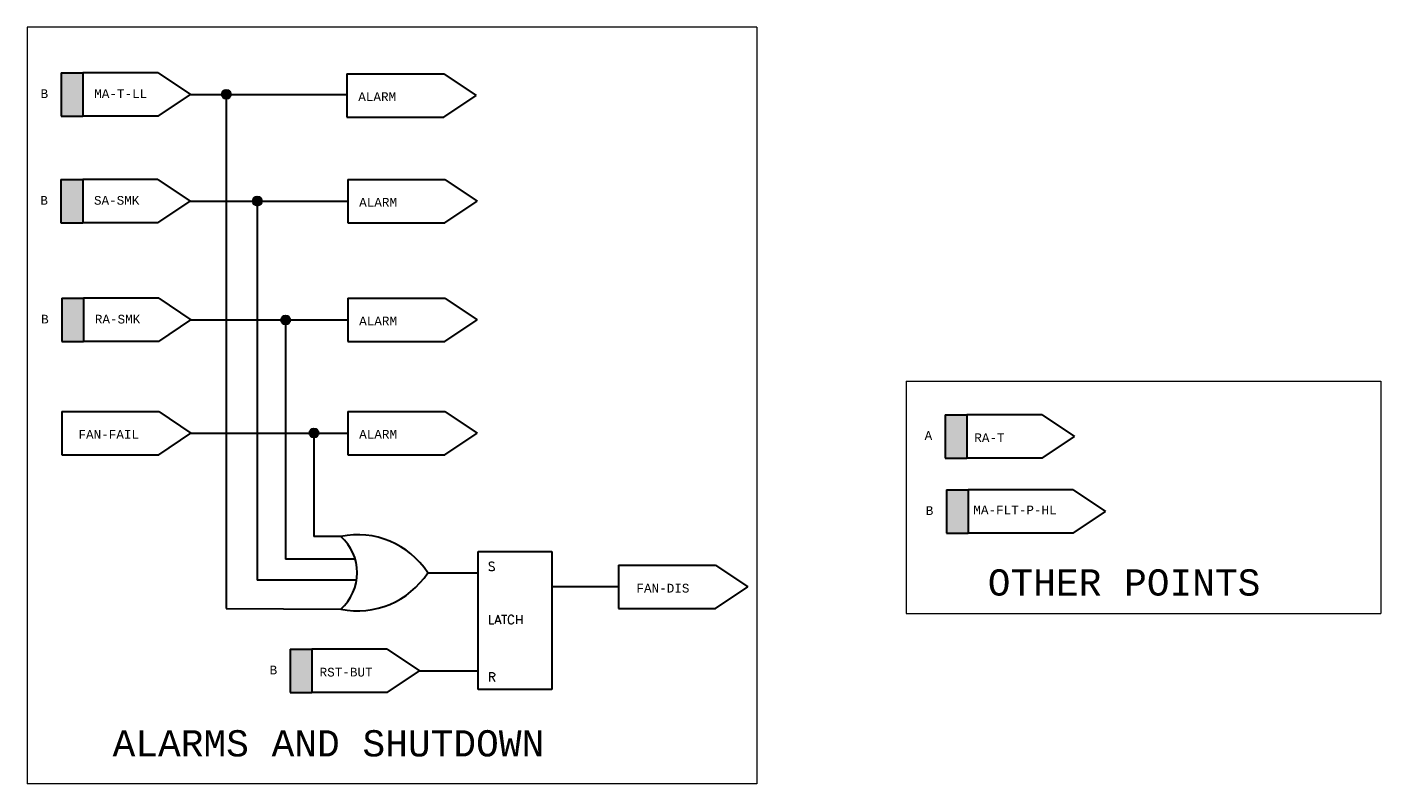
# Model space of a CAD drawing. Header units: inches. Extents: x 1.9 to 32.1, y 0.4 to 20.
# Tile 3 of 3: x 14.2 to 29.7, y 10.9 to 19.6. Entities that reach past the tile are written whole.
import ezdxf

# ---------------------------------------------------------------- set-up
doc = ezdxf.new("R2010")
doc.units = ezdxf.units.IN
doc.header["$MEASUREMENT"] = 0
for name, color, linetype, lineweight in [('M-ANNO-SYMB', 6, 'Continuous', 30), ('M-ANNO-TEXT', 2, 'Continuous', 30), ('M-DIAG-GRPH', 6, 'Continuous', 13)]:
    doc.layers.add(name, color=color, linetype=linetype, lineweight=lineweight)
doc.styles.add('CONTROLTXT', font='monotxt.shx')
doc.styles.get("Standard").update_dxf_attribs({"font": 'txt.shx'})

msp = doc.modelspace()

# ---------------------------------------------------------------- hatches: boundary and pattern name
at = {"layer": 'M-ANNO-SYMB'}
for points in [[(14.605, 18.537), (14.605, 19.034), (14.854, 19.034), (14.854, 18.537)], [(16.544, 18.786, 1), (16.441, 18.786, 1)], [(14.603, 17.318), (14.603, 17.814), (14.851, 17.814), (14.851, 17.318)], [(16.899, 17.566, 1), (16.795, 17.566, 1)], [(14.612, 15.96), (14.612, 16.456), (14.86, 16.456), (14.86, 15.96)], [(17.223, 16.208, 1), (17.12, 16.208, 1)], [(24.71, 14.628), (24.71, 15.124), (24.958, 15.124), (24.958, 14.628)], [(17.546, 14.914, 1), (17.442, 14.914, 1)], [(24.723, 13.771), (24.723, 14.267), (24.971, 14.267), (24.971, 13.771)], [(17.224, 11.948), (17.224, 12.444), (17.472, 12.444), (17.472, 11.948)]]:
    msp.add_hatch(color=256, dxfattribs=at).paths.add_polyline_path(points, flags=16)

# ---------------------------------------------------------------- linework, layer by layer
for p, q in [((14.605, 19.034), (14.854, 19.034)), ((14.605, 19.034), (14.605, 18.537)), ((14.854, 19.034), (14.854, 18.537)), ((15.713, 19.034), (14.854, 19.034)), ((15.713, 19.034), (16.082, 18.786)), ((17.872, 19.022), (18.979, 19.022)), ((17.872, 19.022), (17.872, 18.526)), ((18.979, 19.022), (19.348, 18.774)), ((15.713, 18.537), (16.082, 18.786)), ((16.082, 18.786), (17.872, 18.786)), ((16.492, 18.786), (16.492, 12.907)), ((18.979, 18.526), (19.348, 18.774)), ((14.605, 18.537), (14.854, 18.537)), ((15.713, 18.537), (14.854, 18.537)), ((17.872, 18.526), (18.979, 18.526)), ((14.603, 17.814), (14.851, 17.814)), ((14.603, 17.814), (14.603, 17.318)), ((14.851, 17.814), (14.851, 17.318)), ((15.71, 17.814), (14.851, 17.814)), ((15.71, 17.814), (16.079, 17.566)), ((17.881, 17.814), (18.989, 17.814)), ((17.881, 17.814), (17.881, 17.318)), ((18.989, 17.814), (19.358, 17.566)), ((15.71, 17.318), (16.079, 17.566)), ((16.079, 17.566), (17.881, 17.566)), ((16.847, 17.566), (16.847, 13.231)), ((18.989, 17.318), (19.358, 17.566)), ((14.603, 17.318), (14.851, 17.318)), ((15.71, 17.318), (14.851, 17.318)), ((17.881, 17.318), (18.989, 17.318)), ((14.612, 16.456), (14.86, 16.456)), ((14.612, 16.456), (14.612, 15.96)), ((15.72, 16.456), (14.86, 16.456)), ((14.86, 16.456), (14.86, 15.96)), ((15.72, 16.456), (16.089, 16.208)), ((17.881, 16.457), (18.989, 16.457)), ((17.881, 16.457), (17.881, 15.961)), ((18.989, 16.457), (19.358, 16.209)), ((15.72, 15.96), (16.089, 16.208)), ((16.089, 16.208), (17.881, 16.208)), ((17.171, 16.208), (17.171, 13.473)), ((18.989, 15.961), (19.358, 16.209)), ((14.612, 15.96), (14.86, 15.96)), ((15.72, 15.96), (14.86, 15.96)), ((17.881, 15.961), (18.989, 15.961)), ((14.612, 15.162), (15.72, 15.162)), ((14.612, 15.162), (14.612, 14.666)), ((15.72, 15.162), (16.089, 14.914)), ((17.881, 15.162), (17.881, 14.666)), ((17.881, 15.162), (18.989, 15.162)), ((18.989, 15.162), (19.358, 14.914)), ((24.71, 15.124), (24.958, 15.124)), ((24.71, 15.124), (24.71, 14.628)), ((24.958, 15.124), (24.958, 14.628)), ((25.817, 15.124), (24.958, 15.124)), ((25.817, 15.124), (26.186, 14.876)), ((15.72, 14.666), (16.089, 14.914)), ((16.089, 14.914), (17.881, 14.914)), ((17.494, 14.914), (17.494, 13.732)), ((18.989, 14.666), (19.358, 14.914)), ((25.817, 14.628), (26.186, 14.876)), ((14.612, 14.666), (15.72, 14.666)), ((17.881, 14.666), (18.989, 14.666)), ((24.71, 14.628), (24.958, 14.628)), ((25.817, 14.628), (24.958, 14.628)), ((24.723, 14.267), (24.723, 13.771)), ((24.723, 14.267), (24.971, 14.267)), ((26.171, 14.267), (24.971, 14.267)), ((24.971, 14.267), (24.971, 13.771)), ((26.171, 14.267), (26.541, 14.019)), ((26.171, 13.771), (26.541, 14.019)), ((17.802, 13.732), (17.494, 13.732)), ((24.723, 13.771), (24.971, 13.771)), ((26.171, 13.771), (24.971, 13.771)), ((17.966, 13.473), (17.171, 13.473)), ((19.37, 13.56), (20.215, 13.56)), ((19.37, 11.984), (19.37, 13.56)), ((20.215, 13.56), (20.215, 11.984)), ((18.795, 13.317), (19.37, 13.317)), ((20.977, 13.404), (20.977, 12.908)), ((20.977, 13.404), (22.084, 13.404)), ((22.084, 13.404), (22.454, 13.156)), ((17.982, 13.231), (16.847, 13.231)), ((20.977, 13.156), (20.215, 13.156)), ((22.084, 12.908), (22.454, 13.156)), ((16.492, 12.907), (17.802, 12.902)), ((20.977, 12.908), (22.084, 12.908)), ((17.224, 12.444), (17.472, 12.444)), ((17.224, 12.444), (17.224, 11.948)), ((17.472, 12.444), (17.472, 11.948)), ((18.331, 12.444), (17.472, 12.444)), ((18.331, 12.444), (18.7, 12.196)), ((18.331, 11.948), (18.7, 12.196)), ((18.7, 12.196), (19.37, 12.196)), ((17.224, 11.948), (17.472, 11.948)), ((18.331, 11.948), (17.472, 11.948)), ((20.215, 11.984), (19.37, 11.984))]:
    msp.add_line(p, q, dxfattribs=at)
for centre in [(16.492, 18.786), (16.847, 17.566), (17.171, 16.208), (17.494, 14.914)]:
    msp.add_circle(centre, 0.0518, dxfattribs=at)
for centre, radius, start, end in [((17.994, 12.797), 0.955, 33.025, 101.623), ((17.434, 13.317), 0.555, 311.5983, 48.4017), ((17.994, 13.837), 0.955, 258.377, 326.975)]:
    msp.add_arc(centre, radius, start, end, dxfattribs=at)
at = {"layer": 'M-DIAG-GRPH'}
for p, q in [((22.557, 19.556), (14.216, 19.556)), ((14.216, 19.556), (14.216, 10.903)), ((22.557, 19.556), (22.557, 10.903)), ((24.262, 15.507), (29.689, 15.507)), ((24.262, 15.507), (24.262, 12.851)), ((29.689, 15.507), (29.689, 12.851)), ((24.262, 12.851), (29.689, 12.851)), ((22.557, 10.903), (14.216, 10.903))]:
    msp.add_line(p, q, dxfattribs=at)

# ---------------------------------------------------------------- texts
at = {"layer": 'M-ANNO-TEXT'}
for s, p in [('S', (19.483, 13.34)), ('LATCH', (19.483, 12.732)), ('R', (19.483, 12.075))]:
    msp.add_text(s, height=0.1, dxfattribs=at).set_placement(p)
at = {"layer": 'M-ANNO-TEXT', "attachment_point": 1, "style": 'CONTROLTXT'}
for s, insert, char_height, width in [('B', (14.37, 18.845), 0.1, 0.13094), ('MA-T-LL', (14.983, 18.845), 0.1, 0.3441), ('ALARM', (18.001, 18.81), 0.1, 0.34415), ('B', (14.367, 17.625), 0.1, 0.13094), ('SA-SMK', (14.98, 17.625), 0.1, 0.34415), ('ALARM', (18.011, 17.603), 0.1, 0.34415), ('B', (14.376, 16.267), 0.1, 0.13094), ('RA-SMK', (14.99, 16.267), 0.1, 0.34415), ('ALARM', (18.011, 16.246), 0.1, 0.34415), ('FAN-FAIL', (14.803, 14.949), 0.1, 0.34415), ('ALARM', (18.011, 14.951), 0.1, 0.34415), ('A', (24.474, 14.936), 0.1, 0.13092), ('RA-T', (25.042, 14.911), 0.1, 0.34415), ('MA-FLT-P-HL', (25.031, 14.086), 0.1, 0.34415), ('B', (24.487, 14.078), 0.1, 0.13094), ('OTHER POINTS', (25.196, 13.356), 0.3, 3.75944), ('FAN-DIS', (21.18, 13.191), 0.1, 0.34415), ('B', (16.988, 12.255), 0.1, 0.13094), ('RST-BUT', (17.559, 12.231), 0.1, 0.34415), ('ALARMS AND SHUTDOWN', (15.193, 11.517), 0.3, 6.1941)]:
    msp.add_mtext(s, dxfattribs=dict(at, insert=insert, char_height=char_height, width=width))

doc.saveas('drawing.dxf')
